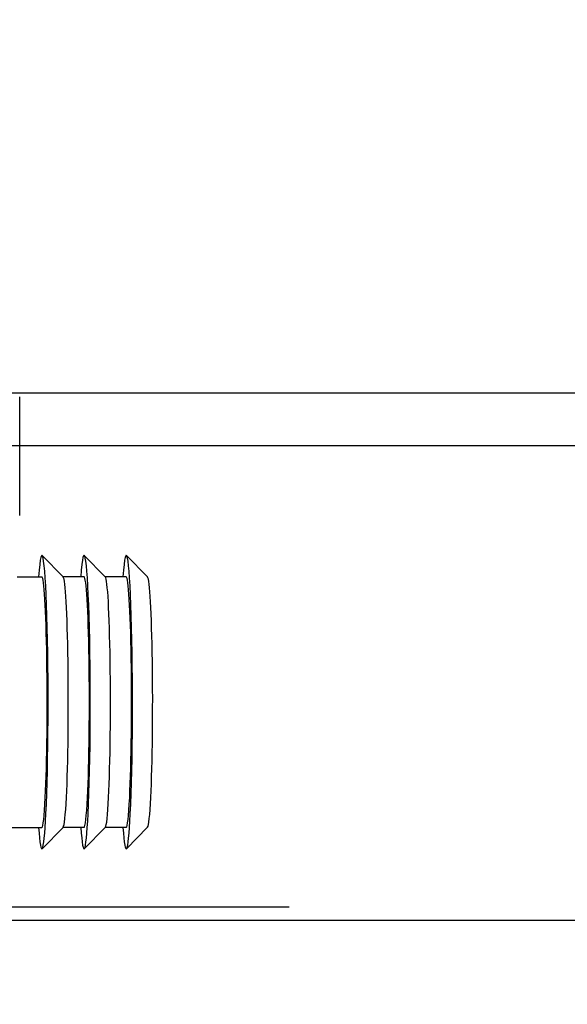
# Model space of a CAD drawing. Header units: millimetres. Extents: x 42924 to 92944, y -369470 to -179866.
# Tile 154 of 256: x 60436 to 60456, y -180945 to -180907. Entities that reach past the tile are written whole.
import ezdxf

# ---------------------------------------------------------------- set-up
doc = ezdxf.new("R2010")
doc.units = ezdxf.units.MM
doc.linetypes.add('DASHDOT', pattern=[25.4, 12.7, -6.35, 0, -6.35])
doc.layers.get('0').update_dxf_attribs({"color": 8})
for name, color, linetype in [('!! 0_ Istn-sciany', 8, 'Continuous'), ('!! 0_Osie', 8, 'DASHDOT'), ('!! 2 ZABUDOWA GK-MDF', 8, 'Continuous'), ('0-osie-liniA', 8, 'DASHDOT')]:
    doc.layers.add(name, color=color, linetype=linetype)
doc.layers.add('!!_@ wypos sanit nd', color=8, linetype='Continuous', plot=False)
doc.layers.add('E_SAP_ZASIĘG', color=150, linetype='Continuous', plot=False)

# ---------------------------------------------------------------- blocks, each defined once
blk = doc.blocks.new('A$Cff2eaf8b')
for points in [[(-0.24945, 0.09108), (-0.24147, 0.09927)], [(-0.24136, 0.09113), (-0.23342, 0.09113), (-0.22548, 0.09927)], [(-0.22538, 0.09113), (-0.21743, 0.09113), (-0.2095, 0.09927)], [(-0.19567, 0.09113), (-0.20939, 0.09113)], [(-0.24945, -0.00383), (-0.24147, -0.01202)], [(-0.24136, -0.00387), (-0.23342, -0.00387), (-0.22548, -0.01202)], [(-0.22538, -0.00387), (-0.21743, -0.00387), (-0.2095, -0.01202)], [(-0.2, -0.00387), (-0.20939, -0.00387)], [(-0.20099, -0.02721), (-0.20099, -0.0722)]]:
    blk.add_lwpolyline(points)
for centre, major_axis, start_param, end_param in [((-0.24136, 0.04363), (0, 0.0557), 5.733752, 6.988802), ((-0.22538, 0.04363), (0, 0.0557), 5.733752, 6.988802), ((-0.20939, 0.04363), (0, 0.0557), 5.733752, 6.988802), ((-0.24936, 0.04363), (0, 0.0475), 0.043665, 0.705617), ((-0.24136, 0.04363), (0, 0.0475), 0, 0.705617), ((-0.23337, 0.04363), (0, 0.0475), 0.043665, 0.705617), ((-0.22538, 0.04363), (0, 0.0475), 0, 0.705617), ((-0.21739, 0.04363), (0, 0.0475), 0.043665, 0.705617), ((-0.20939, 0.04363), (0, 0.0475), 0, 0.705617), ((-0.24136, 0.04363), (0, 0.0557), 0.705617, 3.691026), ((-0.22538, 0.04363), (0, 0.0557), 0.705617, 3.691026), ((-0.20939, 0.04363), (0, 0.0557), 0.705617, 3.691026), ((-0.24936, 0.04363), (0, 0.0475), 0.705617, 3.097928), ((-0.24136, 0.04363), (0, 0.0475), 0.705617, 3.141593), ((-0.23337, 0.04363), (0, 0.0475), 0.705617, 3.097928), ((-0.22538, 0.04363), (0, 0.0475), 0.705617, 3.141593), ((-0.21739, 0.04363), (0, 0.0475), 0.705617, 3.097928), ((-0.20939, 0.04363), (0, 0.0475), 0.705617, 3.141593)]:
    blk.add_ellipse(centre, major_axis=major_axis, ratio=0.04256, start_param=start_param, end_param=end_param)
blk = doc.blocks.new('BLOK OSI')
at = {"layer": '0-osie-liniA', "ltscale": 5}
blk.add_lwpolyline([(48639.258, -194702.088), (55442.285, -194702.088)], dxfattribs=at)

msp = doc.modelspace()

# ---------------------------------------------------------------- linework, layer by layer
at = {"layer": '!! 0_ Istn-sciany'}
msp.add_lwpolyline([(60216.56735, -180941.3878), (60472.56735, -180941.3878)], dxfattribs=at)
at = {"layer": '!! 2 ZABUDOWA GK-MDF'}
for points in [[(60372.56735, -180921.3878), (60472.56735, -180921.3878)], [(60372.56735, -180923.3878), (60472.56735, -180923.3878)]]:
    msp.add_lwpolyline(points, dxfattribs=at)
at = {"layer": 'E_SAP_ZASIĘG'}
for centre in [(60076.8218, -181088.08994), (60928.90732, -181088.08994)]:
    msp.add_circle(centre, 600, dxfattribs=at)

# ---------------------------------------------------------------- block references
at = {"layer": '!! 0_Osie'}
msp.add_blockref('BLOK OSI', (8819.85593, 13761.2005), dxfattribs=at)
at = {"layer": '!!_@ wypos sanit nd', "xscale": 100, "yscale": 100, "zscale": 100, "rotation": 180}
msp.add_blockref('A$Cff2eaf8b', (60415.60353, -180928.75735), dxfattribs=at)

doc.saveas('drawing.dxf')
